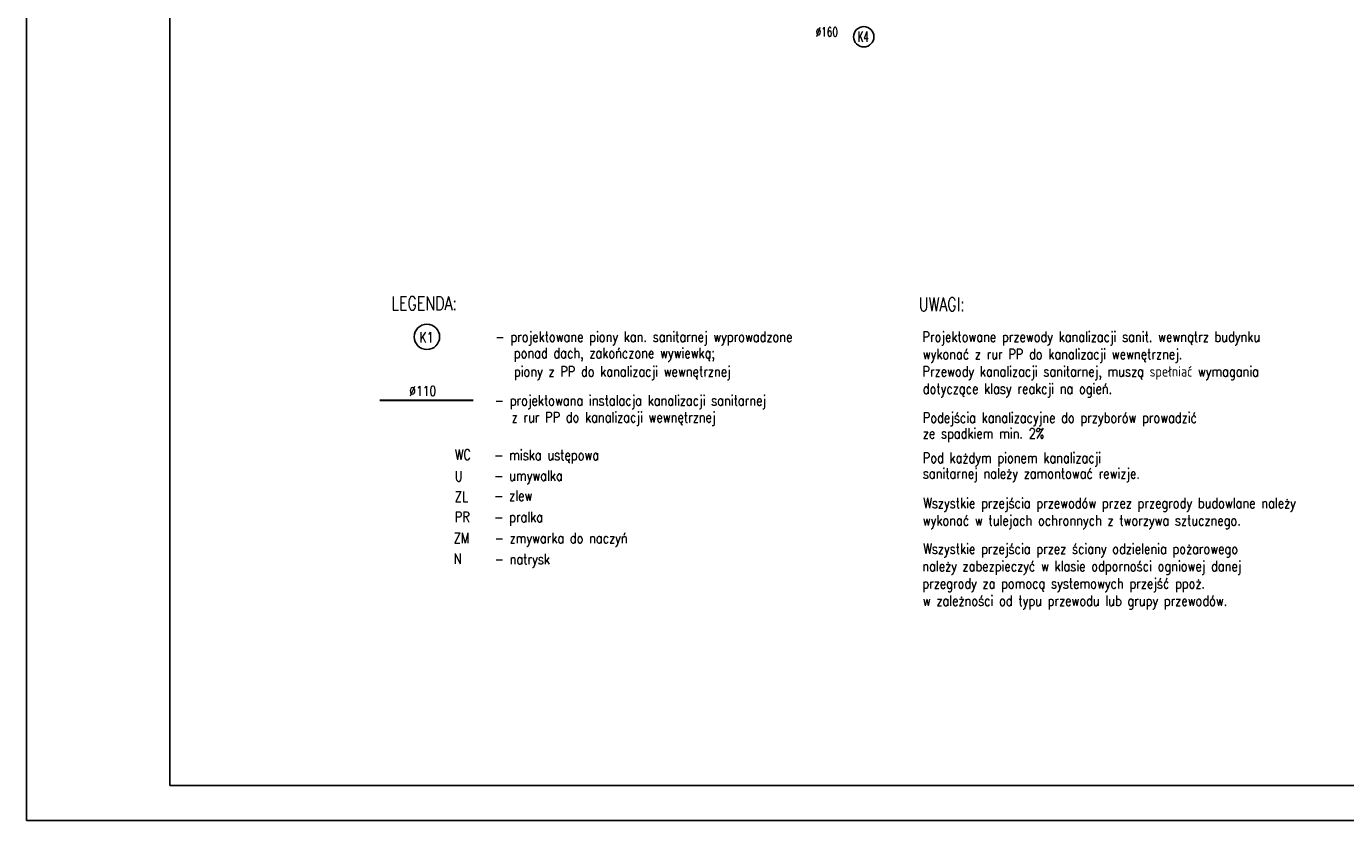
# Model space of a CAD drawing. Extents: x -220312 to -8310, y -91840 to 81907.
# Tile 115 of 128: x -95294 to -72457, y -58245 to -44486. Entities that reach past the tile are written whole.
import ezdxf
from ezdxf.enums import TextEntityAlignment as Align

# ---------------------------------------------------------------- set-up
doc = ezdxf.new("R2010")
doc.units = 0
doc.header["$MEASUREMENT"] = 0
for name, color, linetype, lineweight in [('#IS_kanS', 34, 'Continuous', 30), ('#kan.san', 34, 'Continuous', 30), ('#ks', 34, 'Continuous', 30)]:
    doc.layers.add(name, color=color, linetype=linetype, lineweight=lineweight)
for name, color, linetype in [('#opisy', 252, 'Continuous'), ('_opis', 3, 'Continuous'), ('_TABELA', 7, 'Continuous'), ('IS kan. pion', 3, 'Continuous')]:
    doc.layers.add(name, color=color, linetype=linetype)
doc.styles.add('ROMANS', font='romans.shx', dxfattribs={"width": 0.85, "height": 0.11})

# ---------------------------------------------------------------- blocks, each defined once
blk = doc.blocks.new('A$C382C6C0C')
at = {"layer": '#ks', "color": 7, "lineweight": -3}
for p, q in [((-248.5, -2909), (-248.5, 61)), ((0, -2848), (0, 0)), ((0, -2848), (3890.5, -2848)), ((-248.5, -2909), (3951.5, -2909))]:
    blk.add_line(p, q, dxfattribs=at)

msp = doc.modelspace()

# ---------------------------------------------------------------- linework, layer by layer
at = {"layer": '#kan.san', "color": 34}
msp.add_line((-89175, -50962), (-87559, -50962), dxfattribs=at)
at = {"color": 7, "lineweight": -3}
msp.add_circle((-80799, -44666), 176, dxfattribs=at)
at = {"layer": '_opis', "color": 7}
msp.add_circle((-88360, -49865), 220, dxfattribs=at)

# ---------------------------------------------------------------- block references
at = {"layer": '#ks', "color": 1, "lineweight": 35, "xscale": 10, "yscale": 10, "zscale": 10}
msp.add_blockref('A$C382C6C0C', (-92809, -29155), dxfattribs=at)

# ---------------------------------------------------------------- texts
at = {"layer": '#IS_kanS', "color": 7, "style": 'ROMANS', "width": 0.8}
msp.add_text('K1', height=175.6, dxfattribs=at).set_placement((-88368, -49873), align=Align.MIDDLE_CENTER)
at = {"layer": '#opisy', "color": 7, "style": 'ROMANS', "width": 0.8}
for s, height, p in [('%%C110', 170, (-88666, -50886)), ('- projektowana instalacja kanalizacji sanitarnej', 180, (-87186, -51056)), (' z rur PP do kanalizacji wewnętrznej', 180, (-86993, -51347)), ('Podejścia kanalizacyjne do przyborów prowadzić', 180, (-79776, -51354)), ('ze spadkiem min. 2%%% ', 180, (-79776, -51627)), ('WC', 180, (-87877, -51995)), ('- miska ustępowa ', 180, (-87195, -52001)), ('U', 180, (-87877, -52369)), ('- umywalka', 180, (-87195, -52358)), ('- zlew', 180, (-87195, -52705)), ('ZL', 180, (-87877, -52723)), ('PR', 180, (-87878, -53074)), ('- pralka', 180, (-87196, -53076)), ('ZM', 180, (-87898, -53438)), ('- zmywarka do naczyń', 180, (-87188, -53441)), ('N', 180, (-87898, -53799)), ('- natrysk', 180, (-87188, -53805))]:
    msp.add_text(s, height=height, dxfattribs=at).set_placement(p)
at = {"layer": '_opis', "color": 3, "lineweight": 30, "style": 'ROMANS', "width": 0.6}
msp.add_text('K4', height=180, dxfattribs=at).set_placement((-80905, -44755))
at = {"layer": '_opis', "color": 7, "style": 'ROMANS', "width": 0.8}
for s, p in [('Projektowane przewody kanalizacji sanit. wewnątrz budynku', (-79782, -49953)), ('wykonać z rur PP do kanalizacji wewnętrznej.', (-79776, -50253)), ('Przewody kanalizacji sanitarnej, muszą spełniać wymagania', (-79782, -50553)), ('dotyczące klasy reakcji na ogień.', (-79776, -50853)), ('Pod każdym pionem kanalizacji', (-79776, -52050)), ('sanitarnej należy zamontować rewizje.', (-79776, -52321)), ('Wszystkie przejścia przewodów przez przegrody budowlane należy', (-79768, -52834)), ('wykonać w tulejach ochronnych z tworzywa sztucznego.', (-79776, -53134)), ('Wszystkie przejścia przez ściany odzielenia pożarowego', (-79768, -53626)), ('należy zabezpieczyć w klasie odporności ogniowej danej', (-79785, -53926)), ('przegrody za pomocą systemowych przejść ppoż. ', (-79785, -54226)), ('w zależności od typu przewodu lub grupy przewodów.', (-79776, -54526))]:
    msp.add_text(s, height=180, dxfattribs=at).set_placement(p)
at = {"layer": '_TABELA', "color": 7, "style": 'ROMANS'}
for s, height, width, p in [('%%C160', 160, 0.7, (-81630, -44661)), ('LEGENDA:', 240, 0.75, (-88974, -49403)), ('UWAGI:', 240, 0.75, (-79846, -49420))]:
    msp.add_text(s, height=height, dxfattribs=dict(at, width=width)).set_placement(p)
at = {"layer": 'IS kan. pion', "color": 7, "style": 'ROMANS', "width": 0.8}
for s, p in [('- projektowane piony kan. sanitarnej wyprowadzone', (-87174, -49953)), ('ponad dach, zakończone wywiewką;  ', (-86855, -50235)), ('piony z PP do kanalizacji wewnętrznej', (-86854, -50554))]:
    msp.add_text(s, height=180, dxfattribs=at).set_placement(p)

doc.saveas('drawing.dxf')
